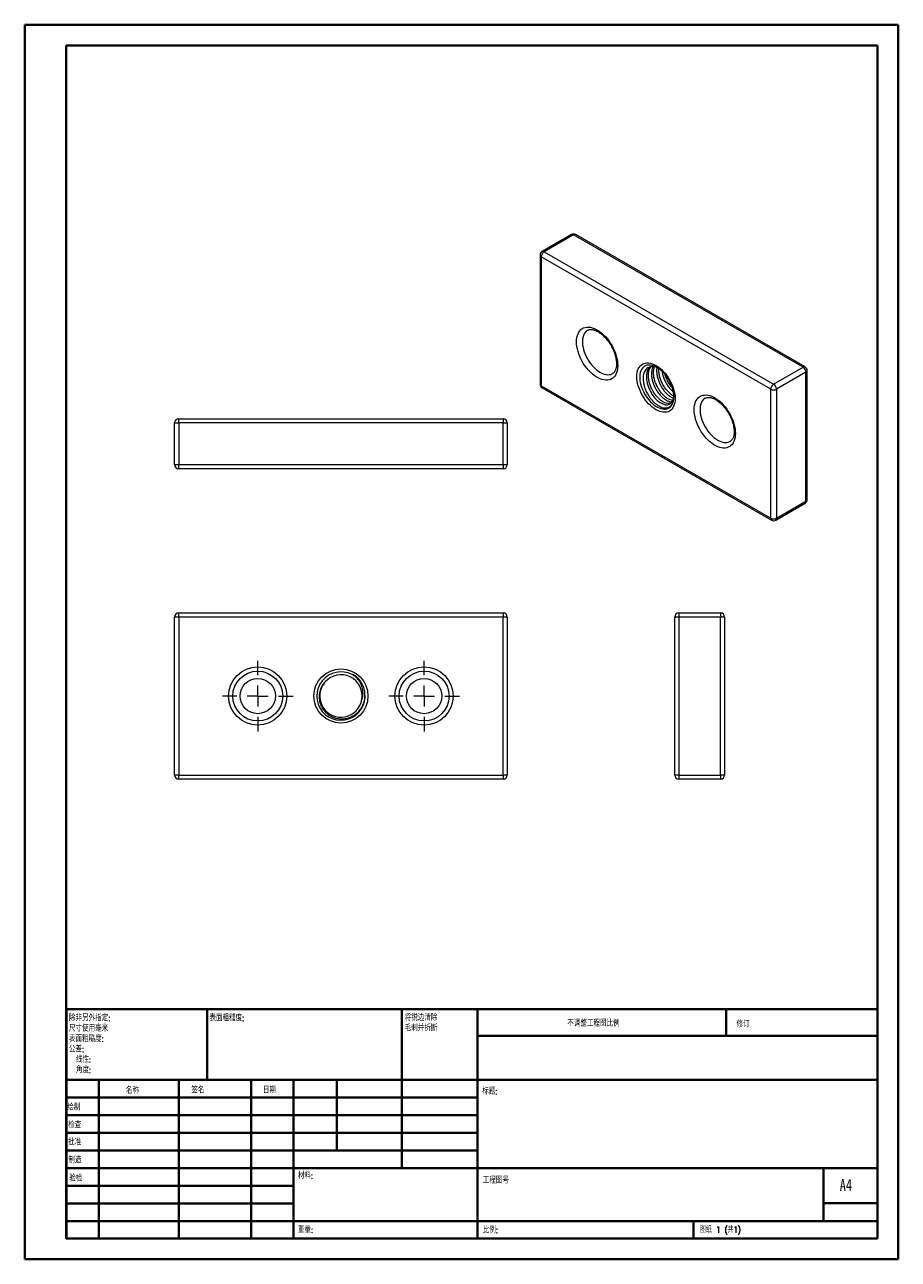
# Model space of a CAD drawing. Header units: millimetres. Extents: x 0 to 210, y 0 to 297.
import ezdxf

# ---------------------------------------------------------------- set-up
doc = ezdxf.new("R2010")
doc.units = ezdxf.units.MM
doc.styles.add('SLDTEXTSTYLE0', font='TXT', dxfattribs={"width": 0.75, "bigfont": 'bigfont'})
doc.styles.add('SLDTEXTSTYLE1', font='TXT', dxfattribs={"width": 0.75})
doc.styles.add('SLDTEXTSTYLE2', font='TXT', dxfattribs={"width": 0.694444, "bigfont": 'bigfont'})

# ---------------------------------------------------------------- blocks, each defined once
blk = doc.blocks.new('SW_NOTE_0')
at = {"color": 0, "linetype": 'Continuous', "lineweight": 0, "char_height": 1.5, "attachment_point": 1, "style": 'SLDTEXTSTYLE0'}
for s, insert in [('\\M+18FAB锐边\\M+190B4\\M+18F9C', (0, 1.93)), ('\\M+196D1\\M+18E68\\M+19BF3\\M+190DC\\M+19266', (0, -0.57))]:
    blk.add_mtext(s, dxfattribs=dict(at, insert=insert))
blk = doc.blocks.new('SW_NOTE_1')
at = {"color": 0, "linetype": 'Continuous', "lineweight": 0, "char_height": 1.5, "attachment_point": 1, "style": 'SLDTEXTSTYLE0'}
for s, insert in [('\\M+18F9C\\M+194F1另\\M+18A4F\\M+18E77\\M+192E8:', (0, 1.93)), ('\\M+18EDA\\M+190A1\\M+18E67\\M+19770\\M+19F7C\\M+195C4', (0, -0.57)), ('\\M+1955C\\M+196CA\\M+19165糙\\M+19378:', (0, -3.07)), ('\\M+18CF6\\M+18DB7:', (0, -5.57)), ('线\\M+190AB:', (1.69, -8.07)), ('\\M+18A70\\M+19378:', (1.69, -10.57))]:
    blk.add_mtext(s, dxfattribs=dict(at, insert=insert))
blk = doc.blocks.new('SW_CENTERMARKSYMBOL_0')
at = {"color": 0, "linetype": 'Continuous', "lineweight": 0}
for p, q in [((0, 5), (0, 8.5)), ((-5, 0), (-8.5, 0)), ((0, 0), (-2.5, 0)), ((0, 0), (0, 2.5)), ((0, 0), (0, -2.5)), ((0, 0), (2.5, 0)), ((5, 0), (8.5, 0)), ((0, -5), (0, -8.5))]:
    blk.add_line(p, q, dxfattribs=at)
blk = doc.blocks.new('SW_CENTERMARKSYMBOL_1')
at = {"color": 0, "linetype": 'Continuous', "lineweight": 0}
for p, q in [((0, 5), (0, 8.5)), ((-5, 0), (-8.5, 0)), ((0, 0), (-2.5, 0)), ((0, 0), (0, 2.5)), ((0, 0), (0, -2.5)), ((0, 0), (2.5, 0)), ((5, 0), (8.5, 0)), ((0, -5), (0, -8.5))]:
    blk.add_line(p, q, dxfattribs=at)

msp = doc.modelspace()

# ---------------------------------------------------------------- linework, layer by layer
at = {"color": 7, "linetype": 'Continuous', "lineweight": 40}
for p, q in [((0.08, 0.21), (0.08, 297.21)), ((0.08, 297.21), (210.08, 297.21)), ((210.08, 0.21), (210.08, 297.21)), ((210.08, 292.21), (210.08, 297.21)), ((10.08, 292.21), (205.08, 292.21)), ((10.08, 5.21), (10.08, 292.21)), ((205.08, 5.21), (205.08, 292.21)), ((10.11, 60.37), (205.08, 60.37)), ((10.11, 60.37), (10.11, 5.12)), ((43.91, 43.37), (43.91, 60.37)), ((90.71, 60.37), (90.71, 22.12)), ((108.91, 60.37), (108.91, 5.12)), ((168.68, 54.09), (168.68, 60.46)), ((205.08, 54), (108.91, 54)), ((205.08, 43.37), (10.11, 43.37)), ((17.91, 43.37), (17.91, 5.12)), ((37.1, 43.37), (37.1, 5.12)), ((54.51, 43.37), (54.51, 5.12)), ((64.71, 5.12), (64.71, 43.37)), ((75.11, 26.37), (75.11, 43.37)), ((108.91, 39.12), (10.11, 39.12)), ((108.91, 34.87), (10.11, 34.87)), ((108.91, 30.62), (10.11, 30.62)), ((108.91, 26.37), (10.11, 26.37)), ((64.71, 22.12), (10.11, 22.12)), ((64.71, 22.12), (205.08, 22.12)), ((192.08, 9.46), (192.08, 22.21)), ((64.71, 17.87), (10.11, 17.87)), ((64.71, 13.62), (10.11, 13.62)), ((205.08, 13.71), (192.08, 13.71)), ((10.11, 9.37), (205.08, 9.37)), ((160.88, 5.21), (160.88, 9.46)), ((10.08, 5.21), (205.08, 5.21)), ((205.08, 5.21), (180.99, 5.21)), ((0.08, 0.21), (210.08, 0.21))]:
    msp.add_line(p, q, dxfattribs=at)
at = {"color": 7, "linetype": 'Continuous', "lineweight": 15}
for p, q in [((131.53, 246.71), (124.46, 242.63)), ((132.03, 246.66), (124.96, 242.58)), ((187.18, 214.82), (132.03, 246.66)), ((187.68, 214.87), (132.53, 246.71)), ((123.96, 241.76), (123.96, 210.73)), ((179.4, 209.51), (124.25, 241.35)), ((124.25, 241.35), (124.25, 210.33)), ((124.96, 242.58), (180.11, 210.74)), ((152.03, 214.78), (151.93, 214.84)), ((180.11, 210.74), (187.18, 214.82)), ((188.18, 182.98), (188.18, 214)), ((187.89, 213.6), (180.82, 209.51)), ((187.89, 182.57), (187.89, 213.6)), ((124.25, 210.33), (179.4, 178.49)), ((124.46, 209.87), (179.61, 178.03)), ((156.1, 207.64), (156.13, 207.97)), ((179.4, 178.49), (179.4, 209.51)), ((180.82, 209.51), (180.82, 178.49)), ((37.09, 202.41), (115.09, 202.41)), ((37.09, 201.41), (37.09, 202.41)), ((115.09, 202.41), (115.09, 201.41)), ((36.09, 201.41), (37.09, 201.41)), ((36.09, 191.41), (36.09, 201.41)), ((115.09, 201.41), (37.09, 201.41)), ((37.09, 201.41), (37.09, 191.41)), ((115.09, 201.41), (116.09, 201.41)), ((115.09, 191.41), (115.09, 201.41)), ((116.09, 201.41), (116.09, 191.41)), ((36.09, 191.41), (37.09, 191.41)), ((37.09, 191.41), (115.09, 191.41)), ((37.09, 190.41), (37.09, 191.41)), ((115.09, 190.41), (37.09, 190.41)), ((115.09, 191.41), (116.09, 191.41)), ((115.09, 191.41), (115.09, 190.41)), ((180.61, 178.03), (187.68, 182.11)), ((180.82, 178.49), (187.89, 182.57)), ((36.09, 116.72), (36.09, 154.72)), ((37.09, 154.72), (36.09, 154.72)), ((37.09, 155.72), (115.09, 155.72)), ((37.09, 154.72), (37.09, 155.72)), ((37.09, 154.72), (37.09, 116.72)), ((115.09, 154.72), (37.09, 154.72)), ((115.09, 155.72), (115.09, 154.72)), ((115.09, 116.72), (115.09, 154.72)), ((116.09, 154.72), (115.09, 154.72)), ((116.09, 154.72), (116.09, 116.72)), ((157.33, 154.72), (156.33, 154.72)), ((156.33, 116.72), (156.33, 154.72)), ((157.33, 155.72), (167.33, 155.72)), ((157.33, 155.72), (157.33, 154.72)), ((167.33, 154.72), (157.33, 154.72)), ((157.33, 154.72), (157.33, 116.72)), ((167.33, 155.72), (167.33, 154.72)), ((168.33, 154.72), (167.33, 154.72)), ((167.33, 116.72), (167.33, 154.72)), ((168.33, 154.72), (168.33, 116.72)), ((81.1, 134.84), (81.14, 135.26)), ((37.09, 116.72), (36.09, 116.72)), ((37.09, 115.72), (37.09, 116.72)), ((37.09, 116.72), (115.09, 116.72)), ((116.09, 116.72), (115.09, 116.72)), ((115.09, 116.72), (115.09, 115.72)), ((157.33, 116.72), (156.33, 116.72)), ((157.33, 116.72), (167.33, 116.72)), ((157.33, 116.72), (157.33, 115.72)), ((168.33, 116.72), (167.33, 116.72)), ((167.33, 116.72), (167.33, 115.72)), ((115.09, 115.72), (37.09, 115.72)), ((167.33, 115.72), (157.33, 115.72))]:
    msp.add_line(p, q, dxfattribs=at)
at = {"color": 7, "linetype": 'Continuous', "lineweight": 15, "flags": 128}
for points in [[(142.63, 215.23), (142.61, 214.7), (142.54, 214.2), (142.43, 213.73), (142.28, 213.31), (142.08, 212.93), (141.85, 212.59), (141.57, 212.3), (141.27, 212.07), (140.93, 211.89), (140.55, 211.77), (140.16, 211.71), (139.74, 211.7), (139.3, 211.75), (138.85, 211.86), (138.39, 212.02), (137.92, 212.24), (137.45, 212.51), (136.98, 212.83), (136.52, 213.2), (136.06, 213.62), (135.63, 214.07), (135.21, 214.56), (134.81, 215.09), (134.44, 215.64), (134.1, 216.21), (133.79, 216.8), (133.52, 217.4), (133.28, 218), (133.09, 218.61), (132.93, 219.22), (132.82, 219.81), (132.76, 220.39), (132.73, 220.94), (132.76, 221.47), (132.82, 221.97), (132.93, 222.44), (133.09, 222.86), (133.28, 223.24), (133.52, 223.58), (133.79, 223.86), (134.1, 224.1), (134.44, 224.28), (134.81, 224.4), (135.21, 224.46), (135.63, 224.47), (136.06, 224.42), (136.52, 224.31), (136.98, 224.15), (137.45, 223.93), (137.92, 223.66), (138.39, 223.34), (138.85, 222.97), (139.3, 222.55), (139.74, 222.1), (140.16, 221.61), (140.55, 221.08), (140.93, 220.53), (141.27, 219.96), (141.57, 219.37), (141.85, 218.77), (142.08, 218.16), (142.28, 217.56), (142.43, 216.95), (142.54, 216.36), (142.61, 215.78), (142.63, 215.23)], [(156.43, 207.26), (156.41, 206.75), (156.34, 206.27), (156.23, 205.83), (156.08, 205.43), (155.89, 205.07), (155.66, 204.75), (155.39, 204.49), (155.08, 204.28), (154.75, 204.12), (154.39, 204.02), (154, 203.98), (153.59, 203.99), (153.16, 204.06), (152.72, 204.18), (152.28, 204.37), (151.83, 204.6), (151.37, 204.89), (150.93, 205.22), (150.49, 205.6), (150.06, 206.02), (149.65, 206.48), (149.27, 206.97), (148.9, 207.5), (148.57, 208.04), (148.27, 208.6), (148, 209.18), (147.76, 209.76), (147.57, 210.34), (147.42, 210.92), (147.31, 211.49), (147.24, 212.05), (147.22, 212.58), (147.24, 213.09), (147.31, 213.57), (147.42, 214.01), (147.57, 214.41), (147.76, 214.77), (148, 215.09), (148.27, 215.35), (148.57, 215.56), (148.9, 215.72), (149.27, 215.82), (149.65, 215.86), (150.06, 215.85), (150.49, 215.78), (150.93, 215.66), (151.37, 215.47), (151.83, 215.24), (152.28, 214.95), (152.72, 214.62), (153.16, 214.24), (153.59, 213.82), (154, 213.36), (154.39, 212.87), (154.75, 212.34), (155.08, 211.8), (155.39, 211.24), (155.66, 210.66), (155.89, 210.08), (156.08, 209.5), (156.23, 208.92), (156.34, 208.35), (156.41, 207.8), (156.43, 207.26)], [(150.37, 214.89), (150.24, 214.78), (149.87, 214.23), (149.62, 213.55), (149.52, 212.75), (149.55, 211.87), (149.71, 210.96), (150.01, 210.02), (150.42, 209.1), (150.92, 208.25), (151.51, 207.49), (152.15, 206.83), (152.81, 206.33), (153.47, 205.98), (154.12, 205.8), (154.7, 205.8), (155.21, 205.98), (155.64, 206.37), (155.95, 206.93), (156.1, 207.64), (156.1, 207.64)], [(156.14, 207.67), (156.14, 207.74), (156.11, 208.24)], [(170.92, 198.9), (170.9, 198.37), (170.83, 197.87), (170.72, 197.4), (170.56, 196.98), (170.37, 196.6), (170.13, 196.26), (169.86, 195.98), (169.55, 195.74), (169.21, 195.57), (168.84, 195.44), (168.44, 195.38), (168.02, 195.37), (167.59, 195.42), (167.14, 195.53), (166.67, 195.69), (166.2, 195.91), (165.73, 196.18), (165.26, 196.51), (164.8, 196.88), (164.35, 197.29), (163.91, 197.74), (163.49, 198.23), (163.1, 198.76), (162.73, 199.31), (162.39, 199.88), (162.08, 200.47), (161.8, 201.07), (161.57, 201.68), (161.37, 202.28), (161.22, 202.89), (161.11, 203.48), (161.04, 204.06), (161.02, 204.61), (161.04, 205.14), (161.11, 205.64), (161.22, 206.11), (161.37, 206.53), (161.57, 206.91), (161.8, 207.25), (162.08, 207.54), (162.39, 207.77), (162.73, 207.95), (163.1, 208.07), (163.49, 208.13), (163.91, 208.14), (164.35, 208.09), (164.8, 207.98), (165.26, 207.82), (165.73, 207.6), (166.2, 207.33), (166.67, 207.01), (167.14, 206.64), (167.59, 206.22), (168.02, 205.77), (168.44, 205.28), (168.84, 204.75), (169.21, 204.2), (169.55, 203.63), (169.86, 203.04), (170.13, 202.44), (170.37, 201.84), (170.56, 201.23), (170.72, 200.62), (170.83, 200.03), (170.9, 199.45), (170.92, 198.9)]]:
    msp.add_lwpolyline(points, dxfattribs=at)
at = {"color": 8, "linetype": 'Continuous', "lineweight": 15, "flags": 128}
for points in [[(135.38, 223.68), (135.35, 223.67), (135.06, 223.45), (134.81, 223.19), (134.6, 222.87), (134.42, 222.51), (134.29, 222.11), (134.2, 221.67), (134.15, 221.19), (134.15, 220.69), (134.2, 220.16), (134.29, 219.61), (134.42, 219.06), (134.6, 218.49), (134.81, 217.93), (135.06, 217.37), (135.35, 216.83), (135.67, 216.3), (136.02, 215.79), (136.4, 215.32), (136.79, 214.88), (137.21, 214.47), (137.63, 214.11), (138.06, 213.8), (138.5, 213.53), (138.94, 213.32), (139.37, 213.16), (139.78, 213.06), (140.19, 213.02), (140.58, 213.03), (140.94, 213.1), (141.27, 213.23), (141.39, 213.29)], [(151.93, 214.84), (151.74, 214.94), (151.32, 215.12), (150.9, 215.25), (150.5, 215.32), (150.12, 215.34), (149.75, 215.3), (149.41, 215.2), (149.1, 215.05), (148.82, 214.85), (148.57, 214.59), (148.36, 214.28), (148.19, 213.93), (148.06, 213.54), (147.98, 213.11), (147.93, 212.65), (147.93, 212.16), (147.98, 211.64), (148.06, 211.11), (148.19, 210.57), (148.37, 210.03), (148.58, 209.48), (148.82, 208.94), (149.1, 208.41), (149.42, 207.9), (149.76, 207.41), (150.12, 206.94), (150.51, 206.52), (150.91, 206.13), (151.32, 205.78), (151.75, 205.48), (152.17, 205.22), (152.59, 205.02), (153.01, 204.87), (153.42, 204.78), (153.81, 204.74), (154.18, 204.76), (154.53, 204.83), (154.85, 204.97), (155.15, 205.15), (155.41, 205.39), (155.63, 205.68), (155.82, 206.01), (155.96, 206.39), (156.06, 206.81), (156.12, 207.26), (156.14, 207.67)], [(163.67, 207.36), (163.64, 207.34), (163.35, 207.13), (163.1, 206.86), (162.88, 206.55), (162.71, 206.18), (162.57, 205.78), (162.48, 205.34), (162.44, 204.86), (162.44, 204.36), (162.48, 203.83), (162.57, 203.28), (162.71, 202.73), (162.88, 202.16), (163.1, 201.6), (163.35, 201.04), (163.64, 200.5), (163.96, 199.97), (164.31, 199.47), (164.68, 198.99), (165.08, 198.55), (165.49, 198.14), (165.91, 197.78), (166.35, 197.47), (166.78, 197.2), (167.22, 196.99), (167.65, 196.83), (168.07, 196.73), (168.47, 196.69), (168.86, 196.7), (169.22, 196.78), (169.56, 196.91), (169.67, 196.97)]]:
    msp.add_lwpolyline(points, dxfattribs=at)
at = {"color": 7, "linetype": 'Continuous', "lineweight": 15}
for centre, radius in [((56.09, 135.72), 7), ((96.09, 135.72), 7), ((56.09, 135.72), 6), ((56.09, 135.72), 4.25), ((76.09, 135.72), 6.51), ((96.09, 135.72), 6), ((96.09, 135.72), 4.25)]:
    msp.add_circle(centre, radius, dxfattribs=at)
for centre, radius, start, end in [((132.03, 245.84), 1, 60.0027, 119.9973), ((124.96, 241.76), 1, 119.9973, 180), ((125.78, 241.28), 1.54, 122.6055, 177.3945), ((151.04, 212.65), 2.34, 56.6384, 119.9168), ((186.35, 213.53), 1.54, 2.6055, 57.3945), ((187.18, 214), 1, 0, 60.0027), ((124.96, 210.73), 1, 180, 240.0027), ((180.94, 209.44), 1.54, 122.6055, 177.3945), ((180.11, 210.88), 1.54, 242.6097, 297.3903), ((179.28, 209.44), 1.54, 2.6055, 57.3945), ((37.09, 201.41), 1, 90, 180), ((115.09, 201.41), 1, 0, 90), ((37.09, 191.41), 1, 180, 270), ((115.09, 191.41), 1, 270, 0), ((187.18, 182.98), 1, 299.9973, 0), ((180.11, 179.85), 1.54, 242.6097, 297.3903), ((180.11, 178.89), 1, 240.0027, 299.9973), ((37.09, 154.72), 1, 90, 180), ((115.09, 154.72), 1, 0, 90), ((157.33, 154.72), 1, 90, 180), ((167.33, 154.72), 1, 0, 90), ((76.09, 135.72), 5.81, 52.6168, 6.7415), ((76.09, 135.72), 5.1, 351.2889, 137.4876), ((76.1, 135.7), 5.09, 141.429, 351.4645), ((37.09, 116.72), 1, 180, 270), ((115.09, 116.72), 1, 270, 0), ((157.33, 116.72), 1, 180, 270), ((167.33, 116.72), 1, 270, 0)]:
    msp.add_arc(centre, radius, start, end, dxfattribs=at)
at = {"color": 8, "linetype": 'Continuous', "lineweight": 15}
for centre, radius, start, end in [((131.73, 246.25), 0.503, 54.3824, 114.3071), ((132.32, 246.25), 0.503, 65.6929, 125.6176), ((124.46, 241.81), 0.503, 185.6948, 245.6253), ((124.66, 242.17), 0.503, 54.3824, 114.3071), ((187.47, 214.41), 0.503, 65.6929, 125.6176), ((187.68, 214.05), 0.503, 294.3747, 354.3052), ((124.46, 210.78), 0.503, 185.6948, 245.6253), ((124.74, 210.27), 0.493, 173.7012, 234.9867), ((187.41, 182.51), 0.48, 304.0564, 7.2558), ((187.68, 183.03), 0.503, 294.3747, 354.3052), ((179.88, 178.43), 0.48, 172.7442, 235.9436), ((180.34, 178.43), 0.48, 304.0564, 7.2558)]:
    msp.add_arc(centre, radius, start, end, dxfattribs=at)
at = {"color": 7, "linetype": 'Continuous', "lineweight": 15}
for points, knots in [([(135.39, 223.68), (135.41, 223.7), (135.52, 223.76), (135.71, 223.83), (135.97, 223.88), (136.24, 223.89), (136.55, 223.86), (136.88, 223.78), (137.24, 223.67), (137.6, 223.5), (137.98, 223.3), (138.36, 223.05), (138.75, 222.75), (139.13, 222.42), (139.51, 222.05), (139.88, 221.65), (140.23, 221.21), (140.57, 220.75), (140.88, 220.26), (141.17, 219.76), (141.44, 219.24), (141.67, 218.72), (141.87, 218.19), (142.04, 217.67), (142.17, 217.15), (142.26, 216.66), (142.32, 216.18), (142.34, 215.85), (142.34, 215.67), (142.34, 215.63)], [0, 0, 0, 0, 0.01615, 0.064499, 0.104722, 0.142851, 0.183358, 0.222458, 0.260832, 0.298916, 0.336943, 0.375007, 0.413186, 0.451508, 0.489977, 0.52858, 0.567296, 0.606099, 0.644961, 0.683855, 0.72275, 0.761608, 0.800399, 0.839095, 0.877668, 0.916091, 0.954344, 0.990392, 1, 1, 1, 1]), ([(142.34, 215.63), (142.34, 215.56), (142.34, 215.34), (142.31, 215), (142.24, 214.64), (142.15, 214.31), (142.03, 214.02), (141.9, 213.78), (141.74, 213.57), (141.57, 213.41), (141.45, 213.33), (141.39, 213.3)], [0, 0, 0, 0, 0.060485, 0.175887, 0.29103, 0.406238, 0.522111, 0.639745, 0.760911, 0.888293, 1, 1, 1, 1]), ([(149.87, 214.68), (149.73, 214.58), (149.45, 214.37), (149.13, 213.92), (148.89, 213.37), (148.75, 212.73), (148.72, 212.01), (148.78, 211.24), (148.96, 210.42), (149.22, 209.6), (149.58, 208.78), (150.02, 208), (150.53, 207.27), (151.1, 206.61), (151.7, 206.04), (152.33, 205.59), (152.96, 205.26), (153.58, 205.06), (154.17, 204.99), (154.7, 205.08), (155.18, 205.31), (155.57, 205.66), (155.87, 206.15), (156.06, 206.76), (156.15, 207.28), (156.13, 207.62), (156.13, 207.69)], [0, 0, 0, 0, 0.040258, 0.081683, 0.121939, 0.163327, 0.20421, 0.246263, 0.287389, 0.329665, 0.371521, 0.414583, 0.456578, 0.499742, 0.542573, 0.586645, 0.62957, 0.673692, 0.717435, 0.762443, 0.806338, 0.851464, 0.896078, 0.941978, 0.986512, 1, 1, 1, 1]), ([(155.42, 206.17), (155.35, 206.14), (155.11, 206.04), (154.62, 206.07), (153.99, 206.24), (153.31, 206.59), (152.64, 207.1), (152, 207.75), (151.41, 208.53), (150.9, 209.39), (150.49, 210.31), (150.19, 211.25), (150.03, 212.17), (149.99, 213.05), (150.11, 213.85), (150.32, 214.5), (150.55, 214.81), (150.65, 214.94)], [0, 0, 0, 0, 0.029955, 0.100376, 0.171347, 0.241495, 0.311643, 0.382614, 0.453034, 0.522943, 0.593859, 0.664499, 0.734287, 0.805093, 0.875898, 0.945686, 1, 1, 1, 1]), ([(151.11, 214.95), (151.11, 214.95), (150.98, 214.76), (150.85, 214.27), (150.73, 213.48), (150.76, 212.6), (150.93, 211.67), (151.23, 210.73), (151.64, 209.81), (152.15, 208.95), (152.74, 208.18), (153.38, 207.52), (154.05, 207.01), (154.72, 206.67), (155.29, 206.49), (155.6, 206.51), (155.72, 206.52)], [0, 0, 0, 0, 0.0016172, 0.0799065, 0.159336, 0.2387656, 0.3170549, 0.3962988, 0.4758527, 0.5542764, 0.6332741, 0.7128902, 0.7915822, 0.8702743, 0.9498904, 1, 1, 1, 1]), ([(155.88, 206.8), (155.87, 206.8), (155.67, 206.8), (155.22, 206.97), (154.55, 207.3), (153.88, 207.81), (153.24, 208.47), (152.65, 209.24), (152.14, 210.1), (151.73, 211.02), (151.43, 211.96), (151.26, 212.89), (151.24, 213.76), (151.31, 214.45), (151.44, 214.79), (151.49, 214.9)], [0, 0, 0, 0, 0.003349, 0.090517, 0.176673, 0.262828, 0.349996, 0.436486, 0.522348, 0.609447, 0.696207, 0.781922, 0.868885, 0.955849, 1, 1, 1, 1]), ([(151.94, 214.83), (151.96, 214.82), (152.09, 214.75), (152.35, 214.59), (152.72, 214.32), (153.09, 214.01), (153.45, 213.67), (153.79, 213.3), (154, 213.04), (154.1, 212.92)], [0, 0, 0, 0, 0.024808, 0.189413, 0.354493, 0.520255, 0.686742, 0.853902, 1, 1, 1, 1]), ([(152.06, 214.7), (152.03, 214.53), (151.96, 214.1), (152, 213.31), (152.17, 212.39), (152.46, 211.44), (152.87, 210.52), (153.39, 209.66), (153.98, 208.89), (154.62, 208.24), (155.28, 207.74), (155.77, 207.45), (156.01, 207.39), (156.04, 207.38)], [0, 0, 0, 0, 0.067457, 0.16998, 0.271032, 0.373315, 0.475999, 0.577223, 0.679189, 0.781953, 0.883524, 0.985095, 1, 1, 1, 1]), ([(156.11, 207.88), (156, 207.93), (155.67, 208.09), (155.12, 208.53), (154.48, 209.18), (153.89, 209.96), (153.38, 210.81), (152.97, 211.73), (152.67, 212.68), (152.51, 213.59), (152.46, 214.21), (152.5, 214.49), (152.5, 214.5)], [0, 0, 0, 0, 0.055937, 0.172827, 0.291089, 0.408433, 0.524924, 0.643093, 0.760803, 0.877094, 0.995079, 1, 1, 1, 1]), ([(153.3, 213.81), (153.33, 213.57), (153.42, 213.03), (153.7, 212.16), (154.11, 211.24), (154.62, 210.38), (155.21, 209.62), (155.69, 209.1), (155.96, 208.9), (156.01, 208.86)], [0, 0, 0, 0, 0.128077, 0.295215, 0.463007, 0.628415, 0.795033, 0.962956, 1, 1, 1, 1]), ([(153.99, 213.06), (154, 213.06), (154.01, 213.04), (154.05, 212.99), (154.08, 212.95), (154.1, 212.92)], [0, 0, 0, 0, 0.132682, 0.441812, 1, 1, 1, 1]), ([(156.11, 208.24), (156.07, 208.63), (156, 209.04), (155.77, 209.86), (155.62, 210.29), (155.34, 210.91), (155.24, 211.12), (155.03, 211.53), (154.92, 211.73), (154.55, 212.33), (154.28, 212.7), (153.99, 213.06)], [0, 0, 0, 0, 0.25, 0.25, 0.5, 0.5, 0.625, 0.625, 0.75, 0.75, 1, 1, 1, 1]), ([(155.74, 209.9), (155.73, 209.91), (155.52, 210.13), (155.13, 210.68), (154.62, 211.53), (154.25, 212.31), (154.11, 212.8), (154.06, 212.97)], [0, 0, 0, 0, 0.007808, 0.286873, 0.56391, 0.844939, 1, 1, 1, 1]), ([(156.11, 208.17), (156.12, 208.13), (156.14, 207.96), (156.14, 207.8), (156.14, 207.67)], [0, 0, 0, 0, 0.199235, 1, 1, 1, 1]), ([(163.67, 207.35), (163.7, 207.37), (163.8, 207.43), (163.99, 207.5), (164.25, 207.55), (164.53, 207.56), (164.83, 207.53), (165.17, 207.46), (165.52, 207.34), (165.89, 207.18), (166.26, 206.97), (166.65, 206.72), (167.03, 206.43), (167.42, 206.09), (167.79, 205.72), (168.16, 205.32), (168.52, 204.88), (168.85, 204.42), (169.17, 203.93), (169.46, 203.43), (169.72, 202.91), (169.95, 202.39), (170.15, 201.86), (170.32, 201.34), (170.45, 200.83), (170.55, 200.33), (170.6, 199.86), (170.62, 199.52), (170.62, 199.34), (170.62, 199.31)], [0, 0, 0, 0, 0.01615, 0.064499, 0.104722, 0.142851, 0.183358, 0.222458, 0.260832, 0.298916, 0.336943, 0.375007, 0.413186, 0.451508, 0.489977, 0.52858, 0.567296, 0.606099, 0.644961, 0.683855, 0.72275, 0.761608, 0.800399, 0.839095, 0.877668, 0.916091, 0.954344, 0.990392, 1, 1, 1, 1]), ([(170.62, 199.31), (170.62, 199.23), (170.62, 199.01), (170.59, 198.68), (170.53, 198.31), (170.44, 197.98), (170.32, 197.7), (170.18, 197.45), (170.02, 197.24), (169.85, 197.08), (169.73, 197.01), (169.67, 196.97)], [0, 0, 0, 0, 0.060485, 0.175887, 0.29103, 0.406238, 0.522111, 0.639745, 0.760911, 0.888293, 1, 1, 1, 1]), ([(79.01, 140.96), (79.01, 140.94), (79.02, 140.93), (79.04, 140.9), (79.05, 140.88), (79.08, 140.84), (79.11, 140.81), (79.18, 140.73), (79.24, 140.68), (79.4, 140.54), (79.51, 140.44), (79.61, 140.33)], [0, 0, 0, 0, 0.0625, 0.0625, 0.125, 0.125, 0.25, 0.25, 0.5, 0.5, 1, 1, 1, 1]), ([(81.86, 136.4), (81.81, 136.87), (81.72, 137.32), (81.42, 138.2), (81.22, 138.63), (80.86, 139.21), (80.72, 139.4), (80.43, 139.76), (80.28, 139.94), (79.78, 140.43), (79.41, 140.72), (79.01, 140.96)], [0, 0, 0, 0, 0.25, 0.25, 0.5, 0.5, 0.625, 0.625, 0.75, 0.75, 1, 1, 1, 1]), ([(79.61, 140.33), (79.97, 139.99), (80.28, 139.61), (80.66, 138.98), (80.77, 138.77), (80.97, 138.31), (81.05, 138.08), (81.19, 137.61), (81.24, 137.38), (81.31, 136.89), (81.33, 136.64), (81.33, 135.91), (81.27, 135.42), (81.13, 134.95)], [0, 0, 0, 0, 0.25, 0.25, 0.375, 0.375, 0.5, 0.5, 0.625, 0.625, 0.75, 0.75, 1, 1, 1, 1]), ([(72.33, 139.17), (72.01, 138.84), (71.74, 138.48), (71.4, 137.88), (71.3, 137.67), (71.14, 137.25), (71.07, 137.03), (70.9, 136.37), (70.85, 135.91), (70.86, 135.23), (70.88, 135.01), (70.94, 134.56), (70.99, 134.33), (71.18, 133.67), (71.36, 133.26), (71.7, 132.67), (71.83, 132.48), (72.11, 132.12), (72.26, 131.95), (72.74, 131.47), (73.11, 131.19), (73.7, 130.84), (73.9, 130.74), (74.32, 130.56), (74.53, 130.48), (75.19, 130.3), (75.64, 130.23), (76.32, 130.2), (76.55, 130.21), (77.01, 130.25), (77.23, 130.29), (77.89, 130.43), (78.33, 130.59), (78.94, 130.89), (79.14, 131), (79.51, 131.25), (79.7, 131.39), (80.22, 131.84), (80.53, 132.17), (80.93, 132.72), (81.05, 132.92), (81.27, 133.31), (81.37, 133.52), (81.54, 133.94), (81.61, 134.15), (81.73, 134.59), (81.78, 134.82), (81.88, 135.49), (81.9, 135.95), (81.86, 136.4)], [0, 0, 0, 0, 0.0625, 0.0625, 0.09375, 0.09375, 0.125, 0.125, 0.1875, 0.1875, 0.21875, 0.21875, 0.25, 0.25, 0.3125, 0.3125, 0.34375, 0.34375, 0.375, 0.375, 0.4375, 0.4375, 0.46875, 0.46875, 0.5, 0.5, 0.5625, 0.5625, 0.59375, 0.59375, 0.625, 0.625, 0.6875, 0.6875, 0.71875, 0.71875, 0.75, 0.75, 0.8125, 0.8125, 0.84375, 0.84375, 0.875, 0.875, 0.90625, 0.90625, 0.9375, 0.9375, 1, 1, 1, 1])]:
    msp.add_open_spline(points, degree=3, knots=knots, dxfattribs=at)

# ---------------------------------------------------------------- block references
at = {"color": 7, "linetype": 'Continuous', "lineweight": 0}
for name, p in [('SW_CENTERMARKSYMBOL_1', (56.09, 135.72)), ('SW_CENTERMARKSYMBOL_0', (96.09, 135.72)), ('SW_NOTE_1', (10.7, 57.11)), ('SW_NOTE_0', (91.42, 57.19))]:
    msp.add_blockref(name, p, dxfattribs=at)

# ---------------------------------------------------------------- texts
at = {"color": 7, "linetype": 'Continuous', "lineweight": 0, "attachment_point": 1}
for s, insert, char_height, style in [('\\M+1955C\\M+196CA\\M+19165糙\\M+19378:', (44.48, 59.04), 1.5, 'SLDTEXTSTYLE0'), ('\\M+19573调\\M+190AE\\M+18D48\\M+192F6图\\M+194E4\\M+197E1', (130.49, 57.75), 1.5, 'SLDTEXTSTYLE0'), ('\\M+18F43订', (171.21, 57.55), 1.5, 'SLDTEXTSTYLE0'), ('\\M+196BC\\M+18FCC', (24.43, 41.62), 1.5, 'SLDTEXTSTYLE0'), ('签\\M+196BC', (40.14, 41.68), 1.5, 'SLDTEXTSTYLE0'), ('\\M+193FA\\M+18AFA', (57.33, 41.7), 1.5, 'SLDTEXTSTYLE0'), ('标题:', (110.07, 41.4), 1.5, 'SLDTEXTSTYLE0'), ('绘\\M+190A7', (10.32, 37.55), 1.5, 'SLDTEXTSTYLE0'), ('检查', (10.52, 33.28), 1.5, 'SLDTEXTSTYLE0'), ('\\M+194E1\\M+18F79', (10.51, 29.19), 1.5, 'SLDTEXTSTYLE0'), ('\\M+190A7\\M+191A2', (10.57, 24.85), 1.5, 'SLDTEXTSTYLE0'), ('\\M+18DDE\\M+197BF:', (65.76, 21.11), 1.5, 'SLDTEXTSTYLE0'), ('验检', (10.78, 20.47), 1.5, 'SLDTEXTSTYLE0'), ('\\M+18D48\\M+192F6图\\M+18D86', (110.18, 19.99), 1.5, 'SLDTEXTSTYLE0'), ('A4', (196, 19.52), 2.91, 'SLDTEXTSTYLE1'), ('\\M+18F64\\M+197CA:', (65.73, 8.07), 1.4986, 'SLDTEXTSTYLE0'), ('\\M+194E4\\M+197E1:', (110.18, 8.02), 1.5, 'SLDTEXTSTYLE0'), ('图纸 1 (\\M+18BA41)', (162.36, 8.11), 1.5, 'SLDTEXTSTYLE2')]:
    msp.add_mtext(s, dxfattribs=dict(at, insert=insert, char_height=char_height, style=style))

doc.saveas('drawing.dxf')
